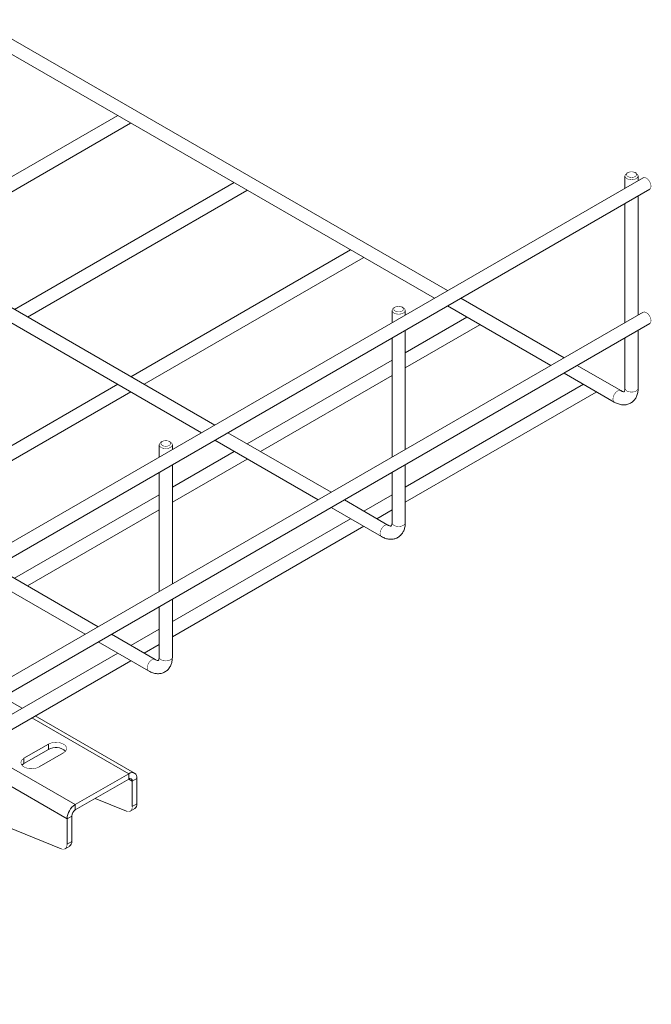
# Model space of a CAD drawing. Header units: millimetres. Extents: x 333 to 1425, y -1249 to 715.
# Tile 7 of 9: x 712 to 903, y 50 to 349. Entities that reach past the tile are written whole.
import ezdxf

# ---------------------------------------------------------------- set-up
doc = ezdxf.new("R2010")
doc.units = ezdxf.units.MM
doc.linetypes.add('K5LT32768', pattern=[0])
doc.linetypes.add('K5LT32769', pattern=[0])

msp = doc.modelspace()

# ---------------------------------------------------------------- linework, layer by layer
at = {"color": 7, "linetype": 'K5LT32768', "lineweight": 15}
for p, q in [((841.55, 266.87), (698.99, 349.16)), ((696.99, 345.7), (837.55, 264.56)), ((741.37, 320.08), (674.66, 281.57)), ((678.66, 279.26), (745.23, 317.69)), ((770.84, 226.05), (628.28, 308.34)), ((626.28, 304.88), (766.84, 223.74)), ((896.34, 302.72), (895.98, 302.51)), ((898.81, 302.51), (898.46, 302.72)), ((900.92, 301.14), (542.84, 94.43)), ((776.72, 299.67), (710.01, 261.16)), ((895.4, 301.7), (895.4, 297.95)), ((899.4, 300.26), (899.4, 301.7)), ((544.84, 90.97), (902.92, 297.68)), ((714.01, 258.85), (780.59, 297.28)), ((895.4, 293.34), (895.4, 257.13)), ((899.4, 259.44), (899.4, 295.64)), ((812.08, 279.26), (745.37, 240.75)), ((749.37, 238.44), (815.94, 276.87)), ((876.91, 246.45), (845.55, 264.56)), ((900.92, 260.31), (542.84, 53.6)), ((824.69, 260.88), (824.69, 257.13)), ((825.63, 261.9), (825.27, 261.69)), ((828.1, 261.69), (827.75, 261.9)), ((828.69, 259.44), (828.69, 260.88)), ((841.55, 262.25), (872.91, 244.15)), ((847.43, 258.85), (828.69, 248.03)), ((544.84, 50.14), (902.92, 256.85)), ((828.69, 243.41), (851.3, 256.46)), ((828.69, 218.62), (828.69, 254.82)), ((899.4, 237.22), (899.4, 254.82)), ((824.69, 252.52), (824.69, 216.31)), ((895.4, 252.51), (895.4, 237.22)), ((824.69, 245.72), (780.72, 220.34)), ((894.15, 236.5), (880.91, 244.15)), ((784.72, 218.03), (824.69, 241.1)), ((876.91, 241.84), (892.15, 233.04)), ((741.37, 238.44), (674.66, 199.93)), ((882.79, 238.44), (828.69, 207.21)), ((678.66, 197.62), (745.37, 236.13)), ((828.69, 202.59), (886.65, 236.05)), ((770.84, 221.43), (802.2, 203.32)), ((806.2, 205.63), (774.84, 223.74)), ((753.98, 220.06), (753.98, 216.31)), ((754.91, 221.08), (754.56, 220.87)), ((757.39, 220.87), (757.04, 221.08)), ((757.98, 218.62), (757.98, 220.06)), ((776.72, 218.03), (757.98, 207.21)), ((757.98, 202.59), (780.72, 215.72)), ((757.98, 177.8), (757.98, 214)), ((828.69, 196.4), (828.69, 214)), ((753.98, 211.69), (753.98, 175.49)), ((824.69, 211.69), (824.69, 196.4)), ((753.98, 204.9), (710.01, 179.52)), ((824.69, 204.9), (816.08, 199.93)), ((806.2, 201.02), (821.44, 192.21)), ((823.44, 195.68), (810.2, 203.32)), ((714.01, 177.21), (753.98, 200.28)), ((812.08, 197.62), (757.98, 166.39)), ((820.08, 197.62), (824.69, 200.28)), ((757.98, 161.77), (816.08, 195.31)), ((735.49, 164.81), (704.13, 182.92)), ((700.13, 180.61), (731.49, 162.5)), ((753.98, 170.87), (753.98, 155.58)), ((757.98, 155.58), (757.98, 173.18)), ((752.73, 154.86), (739.49, 162.5)), ((753.98, 164.08), (745.37, 159.11)), ((735.49, 160.2), (750.73, 151.39)), ((749.37, 156.8), (753.98, 159.46)), ((741.37, 156.8), (687.26, 125.57)), ((687.26, 120.95), (745.37, 154.49)), ((712.36, 140.05), (706.48, 143.45)), ((746.49, 120.35), (716.36, 137.74)), ((720.35, 129.15), (712.92, 124.87)), ((720.35, 127.52), (720.35, 129.15)), ((720.35, 127.52), (712.92, 123.24)), ((717.52, 122.22), (724.94, 126.5)), ((712.92, 123.24), (712.29, 122.73)), ((712.92, 123.24), (712.92, 124.87)), ((728.48, 110.79), (744.74, 120.17)), ((744.74, 120.17), (744.74, 118.54)), ((728.48, 109.15), (744.74, 118.54)), ((747.22, 118.74), (745.8, 117.93)), ((745.8, 117.93), (745.8, 110.18)), ((747.22, 118.74), (747.22, 111)), ((686.83, 112.47), (724.2, 97.37)), ((728.48, 110.79), (728.48, 109.15)), ((744, 108.8), (734.51, 112.63)), ((745.8, 110.18), (747.22, 111)), ((745.18, 108.81), (746.6, 109.62)), ((726, 106.5), (727.42, 107.32)), ((726, 98.75), (726, 106.5)), ((727.42, 99.57), (727.42, 107.32)), ((726, 98.75), (727.42, 99.57)), ((725.38, 97.38), (726.8, 98.19))]:
    msp.add_line(p, q, dxfattribs=at)
at = {"color": 8, "linetype": 'K5LT32769', "lineweight": 15, "true_color": 0x808080}
for p, q in [((715.33, 137.15), (744.74, 120.17)), ((699.07, 127.76), (728.48, 110.79)), ((694.12, 124.91), (726, 106.5)), ((744.74, 118.54), (745.8, 117.93))]:
    msp.add_line(p, q, dxfattribs=at)
at = {"color": 7, "linetype": 'K5LT32768', "const_width": 0.15}
for points in [[(745.23, 317.69), (745.23, 317.69), (745.35, 317.78)], [(898.81, 302.51), (899.24, 302.14), (899.4, 301.7), (899.24, 301.26), (898.81, 300.88), (898.16, 300.63), (897.4, 300.54), (896.63, 300.63), (895.98, 300.88), (895.55, 301.26), (895.4, 301.7), (895.55, 302.14), (895.98, 302.51)], [(898.46, 301.49), (898.78, 301.77), (898.9, 302.11), (898.78, 302.44), (898.46, 302.72), (897.97, 302.91), (897.4, 302.97), (896.82, 302.91), (896.34, 302.72), (896.01, 302.44), (895.9, 302.11), (896.01, 301.77), (896.34, 301.49), (896.82, 301.31), (897.4, 301.24), (897.97, 301.31), (898.46, 301.49)], [(903.33, 298.59), (903.22, 299.28), (902.92, 299.99), (902.46, 300.6), (901.92, 301.04), (901.37, 301.23), (900.92, 301.14)], [(780.59, 297.28), (780.59, 297.28), (780.71, 297.37)], [(902.92, 297.68), (902.92, 297.68), (903.22, 298.03), (903.33, 298.59)], [(815.94, 276.87), (815.94, 276.87), (816.06, 276.96)], [(828.1, 261.69), (828.53, 261.32), (828.69, 260.88), (828.53, 260.44), (828.1, 260.06), (827.45, 259.81), (826.69, 259.72), (825.92, 259.81), (825.27, 260.06), (824.84, 260.44), (824.69, 260.88), (824.84, 261.32), (825.27, 261.69)], [(827.75, 260.67), (828.07, 260.95), (828.19, 261.29), (828.07, 261.62), (827.75, 261.9), (827.26, 262.09), (826.69, 262.15), (826.11, 262.09), (825.63, 261.9), (825.3, 261.62), (825.19, 261.29), (825.3, 260.95), (825.63, 260.67), (826.11, 260.49), (826.69, 260.42), (827.26, 260.49), (827.75, 260.67)], [(903.33, 257.76), (903.22, 258.45), (902.92, 259.16), (902.46, 259.78), (901.92, 260.21), (901.37, 260.4), (900.92, 260.31)], [(902.92, 256.85), (902.92, 256.85), (903.22, 257.2), (903.33, 257.76)], [(851.3, 256.46), (851.3, 256.46), (851.42, 256.55)], [(886.65, 236.05), (886.65, 236.05), (886.77, 236.14)], [(757.04, 219.85), (757.36, 220.13), (757.48, 220.47), (757.36, 220.8), (757.04, 221.08), (756.55, 221.27), (755.98, 221.33), (755.4, 221.27), (754.91, 221.08), (754.59, 220.8), (754.48, 220.47), (754.59, 220.13), (754.91, 219.85), (755.4, 219.67), (755.98, 219.6), (756.55, 219.67), (757.04, 219.85)], [(757.39, 220.87), (757.82, 220.5), (757.98, 220.06), (757.82, 219.62), (757.39, 219.24), (756.74, 218.99), (755.98, 218.9), (755.21, 218.99), (754.56, 219.24), (754.13, 219.62), (753.98, 220.06), (754.13, 220.5), (754.56, 220.87)], [(724.94, 126.5), (725.59, 127.04), (725.88, 127.66), (725.78, 128.31), (725.31, 128.9), (724.51, 129.36), (723.49, 129.64), (722.36, 129.7), (721.27, 129.53), (720.35, 129.15)], [(712.92, 124.87), (712.27, 124.33), (711.98, 123.71), (712.08, 123.06), (712.56, 122.47), (713.36, 122), (714.38, 121.73), (715.5, 121.67), (716.59, 121.84), (717.52, 122.22)], [(744, 108.8), (744.36, 108.69), (744.71, 108.67), (745.02, 108.73), (745.29, 108.88), (745.51, 109.1), (745.67, 109.4), (745.77, 109.77), (745.8, 110.18)], [(724.2, 97.37), (724.56, 97.26), (724.91, 97.24), (725.22, 97.3), (725.49, 97.45), (725.71, 97.68), (725.87, 97.97), (725.97, 98.34), (726, 98.75)]]:
    msp.add_lwpolyline(points, dxfattribs=at)
at = {"color": 8, "linetype": 'K5LT32769', "true_color": 0x808080, "const_width": 0.15}
for points in [[(894.15, 236.5), (893.7, 236.59), (893.15, 236.4), (892.61, 235.96), (892.15, 235.34), (891.85, 234.64), (891.74, 233.95), (891.85, 233.39), (892.15, 233.04), (892.15, 233.04)], [(895.4, 237.22), (895.55, 236.78), (895.98, 236.4), (896.63, 236.15), (897.4, 236.06), (898.16, 236.15), (898.81, 236.4), (899.24, 236.78), (899.4, 237.22)], [(823.44, 195.68), (822.98, 195.77), (822.44, 195.58), (821.9, 195.14), (821.44, 194.52), (821.14, 193.82), (821.03, 193.13), (821.14, 192.57), (821.44, 192.21), (821.44, 192.21)], [(824.69, 196.4), (824.84, 195.96), (825.27, 195.58), (825.92, 195.33), (826.69, 195.24), (827.45, 195.33), (828.1, 195.58), (828.53, 195.96), (828.69, 196.4)], [(753.98, 155.58), (754.13, 155.13), (754.56, 154.76), (755.21, 154.51), (755.98, 154.42), (756.74, 154.51), (757.39, 154.76), (757.82, 155.13), (757.98, 155.58)], [(752.73, 154.86), (752.27, 154.95), (751.73, 154.76), (751.19, 154.32), (750.73, 153.7), (750.43, 153), (750.32, 152.31), (750.43, 151.75), (750.73, 151.39), (750.73, 151.39)]]:
    msp.add_lwpolyline(points, dxfattribs=at)
at = {"color": 7, "linetype": 'K5LT32768', "lineweight": 15}
for centre, radius, start, end in [((722.61, 123.7), 4.44, 48.1824, 120.6632), ((745.71, 118.99), 1.53, 350.7854, 129.2034), ((745.16, 118.03), 0.655, 350.7876, 129.2026), ((731.38, 106.25), 5.38, 122.6055, 177.3945), ((745.76, 110.83), 1.46, 304.6721, 6.6408), ((729.72, 107.21), 2.31, 122.6052, 177.3948), ((725.96, 99.4), 1.46, 304.6721, 6.6408)]:
    msp.add_arc(centre, radius, start, end, dxfattribs=at)
for points, knots in [([(892.15, 233.04), (892.39, 232.91), (893, 232.58), (894.03, 232.26), (895.19, 232.14), (896.32, 232.32), (897.36, 232.8), (898.22, 233.56), (898.85, 234.5), (899.25, 235.6), (899.39, 236.53), (899.39, 237.09), (899.4, 237.22)], [0, 0, 0, 0, 0.071905, 0.189784, 0.300944, 0.406979, 0.521619, 0.630872, 0.738364, 0.848792, 0.96559, 1, 1, 1, 1]), ([(895.4, 237.22), (895.39, 237.1), (895.38, 236.75), (895.27, 236.36), (895.15, 236.19), (895.16, 236.21), (895.14, 236.18), (894.85, 236.2), (894.46, 236.33), (894.21, 236.47), (894.15, 236.5)], [0, 0, 0, 0, 0.075383, 0.217276, 0.362169, 0.520525, 0.685246, 0.823826, 0.959125, 1, 1, 1, 1]), ([(821.44, 192.21), (821.68, 192.09), (822.29, 191.76), (823.31, 191.43), (824.47, 191.32), (825.61, 191.5), (826.65, 191.98), (827.51, 192.73), (828.14, 193.68), (828.54, 194.78), (828.68, 195.71), (828.68, 196.27), (828.69, 196.4)], [0, 0, 0, 0, 0.071904, 0.189783, 0.300945, 0.40698, 0.52162, 0.630872, 0.738364, 0.848792, 0.965589, 1, 1, 1, 1]), ([(824.69, 196.4), (824.68, 196.28), (824.67, 195.93), (824.56, 195.54), (824.44, 195.37), (824.45, 195.39), (824.43, 195.36), (824.13, 195.38), (823.75, 195.51), (823.5, 195.65), (823.44, 195.68)], [0, 0, 0, 0, 0.075383, 0.217275, 0.36217, 0.520526, 0.685246, 0.823827, 0.959126, 1, 1, 1, 1]), ([(750.73, 151.39), (750.97, 151.27), (751.58, 150.94), (752.6, 150.61), (753.76, 150.5), (754.9, 150.68), (755.94, 151.16), (756.8, 151.91), (757.43, 152.86), (757.83, 153.96), (757.96, 154.89), (757.97, 155.45), (757.98, 155.58)], [0, 0, 0, 0, 0.071904, 0.189783, 0.300945, 0.40698, 0.521619, 0.630873, 0.738364, 0.848792, 0.96559, 1, 1, 1, 1]), ([(753.98, 155.58), (753.97, 155.46), (753.96, 155.11), (753.85, 154.72), (753.73, 154.55), (753.74, 154.57), (753.72, 154.54), (753.42, 154.55), (753.04, 154.69), (752.79, 154.83), (752.73, 154.86)], [0, 0, 0, 0, 0.075383, 0.217275, 0.362168, 0.520526, 0.685246, 0.823827, 0.959126, 1, 1, 1, 1])]:
    msp.add_open_spline(points, degree=3, knots=knots, dxfattribs=at)

doc.saveas('drawing.dxf')
